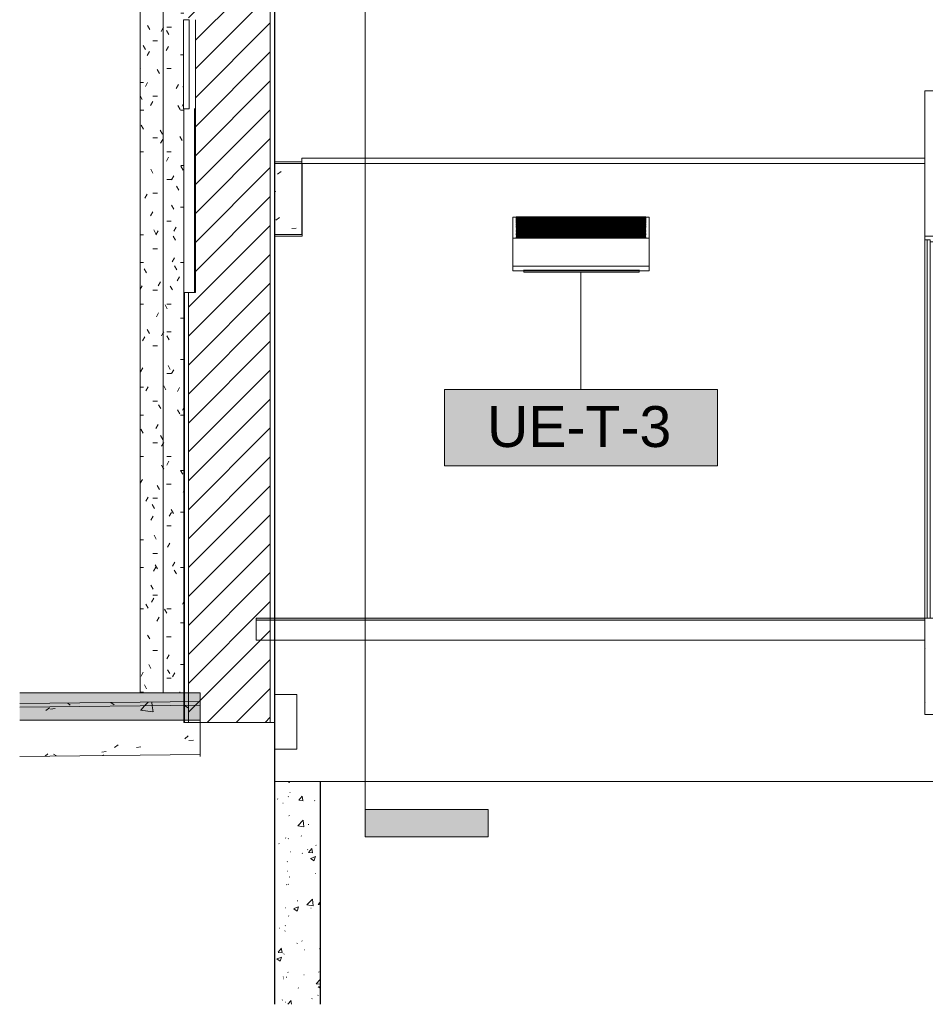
# Model space of a CAD drawing. Header units: metres. Extents: x 4.1 to 64.5, y -1.6 to 14.4.
# Tile 1 of 84: x 4.1 to 9.1, y -1.6 to 3.8. Entities that reach past the tile are written whole.
import ezdxf

# ---------------------------------------------------------------- set-up
doc = ezdxf.new("R2010")
doc.units = ezdxf.units.M
for name, color, linetype, lineweight in [('A-CLNG', 7, 'Continuous', 18), ('A-COLS', 7, 'Continuous', 18), ('A-DOOR', 7, 'Continuous', 18), ('A-FLOR', 7, 'Continuous', 18), ('A-FLOR-MCUT', 7, 'Continuous', 18), ('A-FLOR-PATT', 7, 'Continuous', 18), ('A-GENM', 7, 'Continuous', 18), ('A-WALL', 7, 'Continuous', 18), ('A-WALL-PATT', 7, 'Continuous', 18), ('G-ANNO-SYMB', 7, 'Continuous', 9), ('M-EQPM', 7, 'Continuous', 18), ('S-BEAM', 7, 'Continuous', 18), ('S-COLS', 7, 'Continuous', 18)]:
    doc.layers.add(name, color=color, linetype=linetype, lineweight=lineweight)
doc.layers.add('M-EQPM-IDEN', color=1, linetype='Continuous', lineweight=9, true_color=0xff0000)
doc.styles.add('Arial_1', font='arial.ttf', dxfattribs={"height": 0.225})
pattern_1 = [(50, (22.374, 6.504), (0.546555, -0.047815), [0.05715, -0.62865]), (355, (22.374, 6.504), (-0.105728, 0.573166), [0.04572, -0.50292]), (100.451, (22.42, 6.5), (0.440828, 0.525349), [0.04857, -0.53427]), (46.184, (22.374, 6.656), (0.813237, -0.12613), [0.08572, -0.94297]), (96.636, (22.442, 6.646), (0.712212, 0.742287), [0.07286, -0.80141]), (351.184, (22.374, 6.656), (0.712217, 0.742274), [0.06858, -0.75438]), (21, (22.45, 6.618), (0.454846, -0.306795), [0.05715, -0.62865]), (326, (22.45, 6.618), (0.185405, 0.55256), [0.04572, -0.50292]), (71.451, (22.488, 6.593), (0.640251, 0.245763), [0.04857, -0.53427]), (37.5, (22.374, 6.504), (0.009261, 0.2536672), [0.02515, -0.47168, 0.02515, -0.48539, -0.50482]), (37.5, (22.374, 6.504), (0.009261, 0.2536672), [-1.007, 0.02515, -0.47968]), (7.5, (22.374, 6.504), (0.2004558, 0.300546), [0.02515, -0.26594, 0.02515, -0.46025, -0.1924]), (7.5, (22.374, 6.504), (0.2004558, 0.300546), [-0.77648, 0.02515, -0.16726]), (327.5, (22.204, 6.504), (0.4067682, -0.0171882), [0.02515, -0.16535, 0.02515, -0.56921, -0.78867]), (327.5, (22.204, 6.504), (0.4067682, -0.0171882), [-0.78486, 0.02515, -0.76352]), (317.5, (22.128, 6.504), (0.444383, 0.0762794), [0.02515, -0.2225, 0.02515, -0.36957, -0.56007]), (317.5, (22.128, 6.504), (0.444383, 0.0762794), [-0.64237, 0.02515, -0.53492])]
pattern_2 = [(0, (22.374, 6.504), (0.3048, 0.0762), [0.02515, -0.20345, 0.02515, -0.20345, -1.219]), (0, (22.374, 6.504), (0.3048, 0.0762), [-0.4572, 0.02515, -0.43205, 0.02515, -0.20345, -0.5334]), (0, (22.374, 6.504), (0.3048, 0.0762), [-1.143, 0.02515, -0.12725, 0.02515, -0.35585]), (120, (22.488, 6.542), (-0.21839114, 0.22586454), [0.02515, -0.20345, 0.02515, -0.20345, -1.219]), (120, (22.488, 6.542), (-0.21839114, 0.22586454), [-0.4572, 0.02515, -0.43205, 0.02515, -0.20345, -0.5334]), (120, (22.488, 6.542), (-0.21839114, 0.22586454), [-1.143, 0.02515, -0.12725, 0.02515, -0.35585]), (240, (22.527, 6.694), (-0.08640886, -0.30206454), [0.02515, -0.20345, 0.02515, -0.20345, -1.219]), (240, (22.527, 6.694), (-0.08640886, -0.30206454), [-0.4572, 0.02515, -0.43205, 0.02515, -0.20345, -0.5334]), (240, (22.527, 6.694), (-0.08640886, -0.30206454), [-1.143, 0.02515, -0.12725, 0.02515, -0.35585])]

# ---------------------------------------------------------------- blocks, each defined once
blk = doc.blocks.new('Paredes 12 - Paredes 3-6874078-Corte 4')
at = {"layer": 'A-WALL-PATT', "true_color": 0x646464}
h = blk.add_hatch(dxfattribs=at)
h.set_pattern_fill('FP_2', color=251, style=0, pattern_type=2)
h.set_pattern_definition(pattern_2)
h.paths.add_polyline_path([(4.779, 0.1), (4.9057, 0.1), (4.9057, 4.61), (4.779, 4.61), (4.779, 0.2094)])
h = blk.add_hatch(dxfattribs=at)
h.set_pattern_fill('FP_2', color=251, style=0, pattern_type=2)
h.set_pattern_definition(pattern_2)
h.paths.add_polyline_path([(4.9057, 0.1), (5.0187, 0.1), (5.0187, 3.3106), (5.0173, 3.3106), (5.0173, 3.8013), (5.0187, 3.8013), (5.0187, 4.61), (4.9057, 4.61), (4.9057, 0.2094)])
at = {"layer": 'A-WALL'}
for p, q in [((4.779, 0.1), (4.779, 4.61)), ((4.9057, 0.1), (4.9057, 4.61))]:
    blk.add_line(p, q, dxfattribs=at)
blk = doc.blocks.new('porta de vidro sala de aula - SALAS DE AULAS E LABORATÓRIOS-V22-Corte 4')
at = {"layer": 'A-DOOR', "true_color": 0x323232}
h = blk.add_hatch(dxfattribs=at)
h.set_pattern_fill('FP_6', color=250, style=0, pattern_type=2)
h.set_pattern_definition([(45, (22.374, 6.504), (-0.33676, 0.33676), []), (45, (22.493, 6.504), (0, 0.67352), []), (45, (22.255, 6.504), (0, 0.67352), [])])
h.paths.add_polyline_path([(9.1207, 2.58), (9.2407, 2.58), (9.2407, 2.61), (9.0907, 2.61), (9.0907, 2.59), (9.1207, 2.59)])
at = {"layer": 'A-DOOR'}
for p, q in [((9.2407, 2.61), (9.0907, 2.61)), ((9.0907, 2.61), (9.0907, 2.59)), ((9.2407, 2.58), (9.2407, 2.61)), ((9.0907, 2.59), (9.1207, 2.59)), ((9.0907, 2.59), (9.0907, 0.51)), ((9.1041, 2.59), (9.0907, 2.59)), ((9.1041, 0.51), (9.1041, 2.59)), ((9.1207, 2.59), (9.1207, 2.58)), ((9.1207, 2.58), (9.2407, 2.58)), ((9.1207, 2.58), (9.1207, 0.51)), ((9.2407, 2.58), (9.2407, 0.51)), ((9.0907, 0.51), (9.1041, 0.51))]:
    blk.add_line(p, q, dxfattribs=at)
blk = doc.blocks.new('4 GRE - ESCOLA DE CINEMA E AUDIOVISUAL CINE REX R07_rvt-1-Corte 4')
at = {"layer": 'A-FLOR-PATT', "lineweight": 5, "true_color": 0xafafaf}
blk.add_hatch(color=253, dxfattribs=at).paths.add_polyline_path([(8.6808, 0.5), (9.0907, 0.5), (9.0907, 0.51), (5.415, 0.51), (5.415, 0.5), (8.3955, 0.5)])
at = {"layer": 'A-FLOR-PATT', "true_color": 0x666666}
blk.add_hatch(color=251, dxfattribs=at).paths.add_polyline_path([(4.1164, -0.05), (5.1083, -0.05), (5.1083, 0.1), (4.1164, 0.1)])
at = {"layer": 'A-FLOR-PATT'}
h = blk.add_hatch(dxfattribs=at)
h.set_pattern_fill('FP_1', color=256, style=0, pattern_type=2)
h.set_pattern_definition(pattern_1)
h.paths.add_polyline_path([(4.1164, 0.0203), (5.1083, 0.031), (5.1083, 0.051), (4.1164, 0.0403), (4.1164, 0.0366)])
h = blk.add_hatch(dxfattribs=at)
h.set_pattern_fill('FP_1', color=256, style=0, pattern_type=2)
h.set_pattern_definition(pattern_1)
h.paths.add_polyline_path([(4.1164, -0.2497), (5.1083, -0.239), (5.1083, 0.031), (4.1164, 0.0203), (4.1164, -0.2463)])
at = {"layer": 'A-WALL-PATT', "true_color": 0x808080}
h = blk.add_hatch(dxfattribs=at)
h.set_pattern_fill('FP_1', color=8, style=0, pattern_type=2)
h.set_pattern_definition(pattern_1)
h.paths.add_polyline_path([(5.0212, -0.0635), (5.0212, 2.3013), (5.0187, 2.3013), (5.0187, -0.0635)])
h.paths.add_polyline_path([(5.0187, 3.8013), (5.0212, 3.8013), (5.0212, 5.11), (5.0187, 5.11), (5.0187, 3.8547)])
h = blk.add_hatch(dxfattribs=at)
h.set_pattern_fill('FP_3', color=8, style=0, pattern_type=2)
h.set_pattern_definition([(45, (22.374, 6.504), (-0.0795495, 0.0795495), [])])
h.paths.add_polyline_path([(5.4937, -0.0635), (5.4937, 5.11), (5.0437, 5.11), (5.0437, 3.8013), (5.0816, 3.8013), (5.0816, 2.3013), (5.0437, 2.3013), (5.0437, -0.0635), (5.2575, -0.0635)])
h = blk.add_hatch(dxfattribs=at)
h.set_pattern_fill('FP_1', color=8, style=0, pattern_type=2)
h.set_pattern_definition(pattern_1)
h.paths.add_polyline_path([(5.5162, -0.0635), (5.5187, -0.0635), (5.5187, 5.11), (5.5162, 5.11), (5.5162, 0.2094)])
h = blk.add_hatch(dxfattribs=at)
h.set_pattern_fill('FP_1', color=8, style=0, pattern_type=2)
h.set_pattern_definition(pattern_1)
h.paths.add_polyline_path([(9.0932, -0.02), (9.0932, 0.51), (9.0907, 0.51), (9.0907, -0.02)])
h.paths.add_polyline_path([(9.0932, 2.61), (9.0932, 3.4105), (9.0907, 3.4105), (9.0907, 2.61)])
at = {"layer": 'S-BEAM'}
h = blk.add_hatch(dxfattribs=at)
h.set_pattern_fill('FP_1', color=256, style=0, pattern_type=2)
h.set_pattern_definition(pattern_1)
h.paths.add_polyline_path([(5.6673, 2.62), (5.6673, 3.02), (5.5173, 3.02), (5.5173, 2.62)])
at = {"layer": 'S-COLS'}
h = blk.add_hatch(dxfattribs=at)
h.set_pattern_fill('FP_8', color=256, style=0, pattern_type=2)
h.set_pattern_definition([(50, (22.374, 6.504), (0.273274, -0.0239114), [0.02857, -0.31432]), (355, (22.374, 6.504), (-0.0528634, 0.286588), [0.02286, -0.25146]), (100.451, (22.397, 6.502), (0.220418, 0.2626804), [0.02429, -0.26714]), (46.184, (22.374, 6.58), (0.4066185, -0.0630575), [0.04286, -0.47149]), (96.636, (22.408, 6.575), (0.3561065, 0.371139), [0.03643, -0.4007]), (351.184, (22.374, 6.58), (0.356108, 0.371137), [0.03429, -0.37719]), (21, (22.412, 6.561), (0.2274184, -0.1533992), [0.02857, -0.31432]), (326, (22.412, 6.561), (0.0927052, 0.276284), [0.02286, -0.25146]), (71.451, (22.431, 6.548), (0.3201318, 0.1228847), [0.02429, -0.26714]), (37.5, (22.374, 6.504), (0.0046375, 0.12683267), [0.00251, -0.2459, 0.00251, -0.25276, -0.25241]), (37.5, (22.374, 6.504), (0.0046375, 0.12683267), [-0.50368, 0.00251, -0.2499]), (7.5, (22.374, 6.504), (0.1002335, 0.1502687), [0.00251, -0.14303, 0.00251, -0.24018, -0.0962]), (7.5, (22.374, 6.504), (0.1002335, 0.1502687), [-0.38824, 0.00251, -0.09369]), (327.5, (22.289, 6.504), (0.2033841, -0.0085941), [0.00251, -0.09274, 0.00251, -0.29467, -0.39433]), (327.5, (22.289, 6.504), (0.2033841, -0.0085941), [-0.39243, 0.00251, -0.39182]), (317.5, (22.251, 6.504), (0.2221916, 0.0381397), [0.00251, -0.12131, 0.00251, -0.19484, -0.28003]), (317.5, (22.251, 6.504), (0.2221916, 0.0381397), [-0.32118, 0.00251, -0.27752])])
h.paths.add_polyline_path([(5.7238, -1.6133), (5.7673, -1.6133), (5.7673, -0.3883), (5.5187, -0.3883), (5.5186, -0.0635), (5.5173, -0.0635), (5.5173, -1.6133), (5.7204, -1.6133)])
at = {"layer": 'A-CLNG'}
for p, q in [((9.0907, 3.04), (5.6673, 3.04)), ((5.6673, 3.04), (5.6673, 3.01)), ((9.0907, 3.01), (9.0907, 3.04)), ((5.6673, 3.01), (9.0907, 3.01))]:
    blk.add_line(p, q, dxfattribs=at)
at = {"layer": 'A-FLOR'}
for p, q in [((9.0907, 0.51), (5.415, 0.51)), ((5.415, 0.51), (5.415, 0.39)), ((9.0907, 0.39), (9.0907, 0.51)), ((5.415, 0.39), (9.0907, 0.39)), ((5.1083, 0.1), (4.1164, 0.1)), ((5.1083, -0.05), (5.1083, 0.1)), ((5.1083, 0.051), (4.1164, 0.0403)), ((5.1083, -0.239), (5.1083, 0.051)), ((4.1164, -0.05), (5.1083, -0.05)), ((4.1164, -0.2497), (5.1083, -0.239)), ((5.1083, -0.239), (5.1083, -0.2504))]:
    blk.add_line(p, q, dxfattribs=at)
at = {"layer": 'A-FLOR-MCUT'}
for p, q in [((9.0907, 0.5), (5.415, 0.5)), ((4.1164, 0.0203), (5.1083, 0.031))]:
    blk.add_line(p, q, dxfattribs=at)
at = {"layer": 'A-GENM'}
for p, q in [((5.0776, 3.3131), (5.0776, 2.3013)), ((5.0776, 2.3013), (5.0776, 3.3131)), ((5.0776, 3.3107), (5.0776, 2.3013)), ((5.0776, 2.3013), (5.0776, 3.3107))]:
    blk.add_line(p, q, dxfattribs=at)
at = {"layer": 'A-WALL'}
for p, q in [((5.4937, -0.0635), (5.4937, 5.11)), ((5.5162, -0.0635), (5.5162, 5.11)), ((5.5187, -0.0635), (5.5187, 5.11)), ((5.0173, 3.8013), (5.0173, 3.3106)), ((5.0473, 3.8013), (5.0173, 3.8013)), ((5.0473, 3.3106), (5.0473, 3.8013)), ((5.0816, 3.8013), (5.0816, 2.3013)), ((9.0907, 3.4105), (9.0907, 2.61)), ((9.2407, 3.4105), (9.0907, 3.4105)), ((5.0173, 3.3106), (5.0473, 3.3106)), ((5.0187, 2.3013), (5.0187, 3.3106)), ((9.0907, 2.61), (9.2407, 2.61)), ((5.0816, 2.3013), (5.0187, 2.3013)), ((5.0187, 2.3013), (5.0187, -0.0635)), ((5.0212, -0.0635), (5.0212, 2.3013)), ((5.0437, -0.0635), (5.0437, 2.3013)), ((9.0907, 0.51), (9.0907, -0.02)), ((9.2407, 0.51), (9.0907, 0.51)), ((9.0907, -0.02), (9.2407, -0.02)), ((5.0187, -0.0635), (5.5187, -0.0635)), ((5.5187, -0.21), (5.5187, -0.3883)), ((5.5187, -0.3883), (11.2173, -0.3883))]:
    blk.add_line(p, q, dxfattribs=at)
at = {"layer": 'S-BEAM'}
for p, q in [((5.6673, 3.02), (5.5173, 3.02)), ((5.5173, 3.02), (5.5173, 2.62)), ((5.6673, 2.62), (5.6673, 3.02)), ((5.5173, 2.62), (5.6673, 2.62))]:
    blk.add_line(p, q, dxfattribs=at)
at = {"layer": 'S-COLS'}
for p, q in [((5.5173, -1.6133), (5.5173, -0.0635)), ((5.7673, -0.3883), (5.7673, -1.6133))]:
    blk.add_line(p, q, dxfattribs=at)
at = {"layer": 'A-DOOR', "lineweight": 18}
blk.add_blockref('porta de vidro sala de aula - SALAS DE AULAS E LABORATÓRIOS-V22-Corte 4', (0, 0), dxfattribs=at)
at = {"layer": 'A-WALL', "lineweight": 18}
blk.add_blockref('Paredes 12 - Paredes 3-6874078-Corte 4', (0, 0), dxfattribs=at)
blk = doc.blocks.new('Family - V125-298963-Corte 4')
at = {"layer": 'S-BEAM'}
for p, q in [((5.6686, 3.01), (5.5186, 3.01)), ((5.5186, 3.01), (5.5186, 2.61)), ((5.6686, 2.61), (5.6686, 3.01)), ((5.5186, 2.61), (5.6686, 2.61))]:
    blk.add_line(p, q, dxfattribs=at)
blk = doc.blocks.new('Family - VB30-300344-Corte 4')
at = {"layer": 'S-BEAM'}
for p, q in [((5.6386, 0.09), (5.5186, 0.09)), ((5.5186, 0.09), (5.5186, -0.21)), ((5.6386, -0.21), (5.6386, 0.09)), ((5.5186, -0.21), (5.6386, -0.21))]:
    blk.add_line(p, q, dxfattribs=at)
blk = doc.blocks.new('Family - P32-300348-Corte 4')
at = {"layer": 'A-COLS'}
for p, q in [((5.5186, -0.21), (5.5186, -1.6133)), ((5.7686, -0.3883), (5.7686, -1.6133))]:
    blk.add_line(p, q, dxfattribs=at)
blk = doc.blocks.new('Family - P32-301126-Corte 4')
at = {"layer": 'S-COLS'}
for p, q in [((5.5186, -0.21), (5.5186, -1.6133)), ((5.7686, -0.3883), (5.7686, -1.6133))]:
    blk.add_line(p, q, dxfattribs=at)
blk = doc.blocks.new('ESTRUTURAL CINE REX _011_IFC-1-Corte 4')
at = {"layer": 'A-COLS', "lineweight": 18}
blk.add_blockref('Family - P32-301126-Corte 4', (0, 0), dxfattribs=at)
at = {"layer": 'S-BEAM', "lineweight": 18}
for name in ['Family - V125-298963-Corte 4', 'Family - VB30-300344-Corte 4']:
    blk.add_blockref(name, (0, 0), dxfattribs=at)
at = {"layer": 'S-COLS', "lineweight": 18}
blk.add_blockref('Family - P32-300348-Corte 4', (0, 0), dxfattribs=at)
blk = doc.blocks.new('V8 Hi Wall 1_5-3_6kW Revit - 2_2kW-770497-Corte 4')
at = {"layer": 'M-EQPM', "color": 1, "true_color": 0xff0000}
for p, q in [((6.886, 2.715), (6.826, 2.715)), ((6.826, 2.715), (6.826, 2.6001)), ((6.826, 2.7094), (6.826, 2.7066)), ((7.5566, 2.7165), (6.8453, 2.7165)), ((6.8453, 2.7165), (6.8453, 2.7163)), ((7.5566, 2.7162), (6.8453, 2.7162)), ((6.8453, 2.7162), (6.8453, 2.7155)), ((7.5566, 2.7154), (6.8453, 2.7154)), ((6.8453, 2.7154), (6.8453, 2.7139)), ((7.5566, 2.714), (6.8453, 2.714)), ((6.8453, 2.714), (6.8453, 2.7125)), ((6.8453, 2.7125), (6.8453, 2.7121)), ((7.5566, 2.7121), (6.8453, 2.7121)), ((6.8453, 2.7121), (6.8453, 2.7106)), ((6.8453, 2.7106), (6.8453, 2.7098)), ((7.5566, 2.7096), (6.8453, 2.7096)), ((6.8453, 2.7096), (6.8453, 2.7081)), ((6.8453, 2.7081), (6.8453, 2.707)), ((6.9795, 2.716), (6.9775, 2.716)), ((6.9775, 2.7111), (6.9775, 2.71)), ((6.9775, 2.7085), (6.9775, 2.7073)), ((6.9795, 2.71), (6.9795, 2.7111)), ((6.9795, 2.7073), (6.9795, 2.7085)), ((7.0995, 2.716), (7.0975, 2.716)), ((7.0975, 2.7111), (7.0975, 2.7098)), ((7.0975, 2.7085), (7.0975, 2.707)), ((7.0995, 2.7098), (7.0995, 2.7111)), ((7.0995, 2.707), (7.0995, 2.7085)), ((7.2095, 2.716), (7.2075, 2.716)), ((7.2075, 2.7111), (7.2075, 2.7096)), ((7.2075, 2.7085), (7.2075, 2.7067)), ((7.2095, 2.7096), (7.2095, 2.7111)), ((7.2095, 2.7067), (7.2095, 2.7085)), ((7.3215, 2.716), (7.3195, 2.716)), ((7.3195, 2.7111), (7.3195, 2.7097)), ((7.3195, 2.7085), (7.3195, 2.7069)), ((7.3215, 2.7097), (7.3215, 2.7111)), ((7.3215, 2.7069), (7.3215, 2.7085)), ((7.4415, 2.716), (7.4395, 2.716)), ((7.4395, 2.7111), (7.4395, 2.71)), ((7.4395, 2.7085), (7.4395, 2.7072)), ((7.4415, 2.71), (7.4415, 2.7111)), ((7.4415, 2.7072), (7.4415, 2.7085)), ((7.576, 2.715), (7.5209, 2.715)), ((7.5566, 2.7163), (7.5566, 2.7165)), ((7.5566, 2.7155), (7.5566, 2.7162)), ((7.5566, 2.7139), (7.5566, 2.7154)), ((7.5566, 2.7125), (7.5566, 2.714)), ((7.5566, 2.7121), (7.5566, 2.7125)), ((7.5566, 2.7106), (7.5566, 2.7121)), ((7.5566, 2.7098), (7.5566, 2.7106)), ((7.5566, 2.7081), (7.5566, 2.7096)), ((7.5566, 2.707), (7.5566, 2.7081)), ((7.576, 2.6001), (7.576, 2.715)), ((7.576, 2.7094), (7.576, 2.7066)), ((6.826, 2.6958), (6.826, 2.6886)), ((6.826, 2.6734), (6.826, 2.6634)), ((7.5566, 2.7066), (6.8453, 2.7066)), ((6.8453, 2.7066), (6.8453, 2.7051)), ((6.8453, 2.7051), (6.8453, 2.7038)), ((6.8453, 2.7036), (6.9775, 2.7036)), ((7.5566, 2.7031), (6.8453, 2.7031)), ((6.8453, 2.7031), (6.8453, 2.7016)), ((6.8453, 2.7016), (6.8453, 2.7005)), ((6.8453, 2.7001), (6.9775, 2.7001)), ((7.5566, 2.699), (6.8453, 2.699)), ((6.8453, 2.699), (6.8453, 2.6975)), ((6.8453, 2.6975), (6.8453, 2.6965)), ((6.8453, 2.696), (7.5566, 2.696)), ((7.5566, 2.6946), (6.8453, 2.6946)), ((6.8453, 2.6946), (6.8453, 2.6931)), ((6.8453, 2.6931), (6.8453, 2.6916)), ((6.8453, 2.6916), (7.5566, 2.6916)), ((7.5566, 2.6896), (6.8453, 2.6896)), ((6.8453, 2.6896), (6.8453, 2.6881)), ((6.8453, 2.6881), (6.8453, 2.6867)), ((6.8453, 2.6866), (7.5566, 2.6866)), ((7.5566, 2.6843), (6.8453, 2.6843)), ((6.8453, 2.6843), (6.8453, 2.6828)), ((6.8453, 2.6828), (6.8453, 2.6817)), ((6.8453, 2.6813), (7.5566, 2.6813)), ((7.5566, 2.6785), (6.8453, 2.6785)), ((6.8453, 2.6785), (6.8453, 2.677)), ((6.8453, 2.677), (6.8453, 2.6755)), ((6.8453, 2.6755), (7.5566, 2.6755)), ((7.5566, 2.6724), (6.8453, 2.6724)), ((6.8453, 2.6724), (6.8453, 2.6709)), ((6.8453, 2.6709), (6.8453, 2.6694)), ((6.8453, 2.6694), (7.5566, 2.6694)), ((7.5566, 2.6659), (6.8453, 2.6659)), ((6.8453, 2.6659), (6.8453, 2.6644)), ((6.8453, 2.6644), (6.8453, 2.6629)), ((6.8453, 2.6629), (7.5566, 2.6629)), ((7.5566, 2.6591), (6.8453, 2.6591)), ((6.8453, 2.6591), (6.8453, 2.6576)), ((6.8453, 2.6576), (6.8453, 2.6561)), ((6.8453, 2.6561), (7.5566, 2.6561)), ((6.886, 2.7033), (6.886, 2.7044)), ((6.886, 2.6992), (6.886, 2.7007)), ((6.886, 2.6946), (6.886, 2.6968)), ((6.886, 2.6898), (6.886, 2.6919)), ((6.886, 2.6842), (6.886, 2.6868)), ((6.886, 2.6786), (6.886, 2.6813)), ((6.886, 2.6725), (6.886, 2.6761)), ((6.886, 2.6657), (6.886, 2.669)), ((6.886, 2.6591), (6.886, 2.6629)), ((6.886, 2.6528), (6.886, 2.656)), ((6.9775, 2.7054), (6.9775, 2.7034)), ((6.9775, 2.7018), (6.9775, 2.6991)), ((6.9775, 2.6976), (6.9775, 2.6951)), ((6.9775, 2.6929), (6.9775, 2.6902)), ((6.9775, 2.6877), (6.9775, 2.6844)), ((6.9775, 2.6821), (6.9775, 2.6786)), ((6.9775, 2.6763), (6.9775, 2.6727)), ((6.9775, 2.6698), (6.9775, 2.6662)), ((6.9775, 2.6634), (6.9775, 2.6589)), ((6.9775, 2.6569), (6.9775, 2.6521)), ((6.9795, 2.7034), (6.9795, 2.7054)), ((6.9795, 2.7036), (7.0975, 2.7036)), ((6.9795, 2.6991), (6.9795, 2.7018)), ((6.9795, 2.7001), (7.0975, 2.7001)), ((6.9795, 2.6951), (6.9795, 2.6976)), ((6.9795, 2.6902), (6.9795, 2.6929)), ((6.9795, 2.6844), (6.9795, 2.6877)), ((6.9795, 2.6786), (6.9795, 2.6821)), ((6.9795, 2.6727), (6.9795, 2.6763)), ((6.9795, 2.6662), (6.9795, 2.6698)), ((6.9795, 2.6589), (6.9795, 2.6634)), ((6.9795, 2.6521), (6.9795, 2.6569)), ((7.0975, 2.7054), (7.0975, 2.7032)), ((7.0975, 2.7018), (7.0975, 2.6989)), ((7.0975, 2.6976), (7.0975, 2.6948)), ((7.0975, 2.6929), (7.0975, 2.6899)), ((7.0975, 2.6878), (7.0975, 2.6841)), ((7.0975, 2.6821), (7.0975, 2.6784)), ((7.0975, 2.6763), (7.0975, 2.6725)), ((7.0975, 2.6698), (7.0975, 2.6659)), ((7.0975, 2.6634), (7.0975, 2.6587)), ((7.0975, 2.6569), (7.0975, 2.6518)), ((7.0995, 2.7032), (7.0995, 2.7054)), ((7.0995, 2.7036), (7.2075, 2.7036)), ((7.0995, 2.6989), (7.0995, 2.7018)), ((7.0995, 2.7001), (7.2075, 2.7001)), ((7.0995, 2.6948), (7.0995, 2.6976)), ((7.0995, 2.6899), (7.0995, 2.6929)), ((7.0995, 2.6841), (7.0995, 2.6878)), ((7.0995, 2.6784), (7.0995, 2.6821)), ((7.0995, 2.6725), (7.0995, 2.6763)), ((7.0995, 2.6659), (7.0995, 2.6698)), ((7.0995, 2.6587), (7.0995, 2.6634)), ((7.0995, 2.6518), (7.0995, 2.6569)), ((7.2075, 2.7054), (7.2075, 2.7028)), ((7.2075, 2.7018), (7.2075, 2.6986)), ((7.2075, 2.6976), (7.2075, 2.6945)), ((7.2075, 2.6929), (7.2075, 2.6896)), ((7.2075, 2.6878), (7.2075, 2.6837)), ((7.2075, 2.6821), (7.2075, 2.6781)), ((7.2075, 2.6763), (7.2075, 2.6722)), ((7.2075, 2.6707), (7.2075, 2.6656)), ((7.2075, 2.6634), (7.2075, 2.6586)), ((7.2075, 2.6569), (7.2075, 2.6515)), ((7.2095, 2.7028), (7.2095, 2.7054)), ((7.2095, 2.7036), (7.3195, 2.7036)), ((7.2095, 2.6986), (7.2095, 2.7018)), ((7.2095, 2.7001), (7.3195, 2.7001)), ((7.2095, 2.6945), (7.2095, 2.6976)), ((7.2095, 2.6896), (7.2095, 2.6929)), ((7.2095, 2.6837), (7.2095, 2.6878)), ((7.2095, 2.6781), (7.2095, 2.6821)), ((7.2095, 2.6722), (7.2095, 2.6763)), ((7.2095, 2.6656), (7.2095, 2.6707)), ((7.2095, 2.6586), (7.2095, 2.6634)), ((7.2095, 2.6515), (7.2095, 2.6569)), ((7.3195, 2.7054), (7.3195, 2.703)), ((7.3195, 2.7018), (7.3195, 2.6988)), ((7.3195, 2.6976), (7.3195, 2.6947)), ((7.3195, 2.6929), (7.3195, 2.6898)), ((7.3195, 2.6878), (7.3195, 2.684)), ((7.3195, 2.6821), (7.3195, 2.6783)), ((7.3195, 2.6763), (7.3195, 2.6724)), ((7.3195, 2.6698), (7.3195, 2.6658)), ((7.3195, 2.6634), (7.3195, 2.6586)), ((7.3195, 2.6569), (7.3195, 2.6517)), ((7.3215, 2.703), (7.3215, 2.7054)), ((7.3215, 2.7036), (7.4395, 2.7036)), ((7.3215, 2.6988), (7.3215, 2.7018)), ((7.3215, 2.7001), (7.4395, 2.7001)), ((7.3215, 2.6947), (7.3215, 2.6976)), ((7.3215, 2.6898), (7.3215, 2.6929)), ((7.3215, 2.684), (7.3215, 2.6878)), ((7.3215, 2.6783), (7.3215, 2.6821)), ((7.3215, 2.6724), (7.3215, 2.6763)), ((7.3215, 2.6658), (7.3215, 2.6698)), ((7.3215, 2.6586), (7.3215, 2.6634)), ((7.3215, 2.6517), (7.3215, 2.6569)), ((7.4395, 2.7054), (7.4395, 2.7034)), ((7.4395, 2.7018), (7.4395, 2.6991)), ((7.4395, 2.6976), (7.4395, 2.695)), ((7.4395, 2.6929), (7.4395, 2.6901)), ((7.4395, 2.6878), (7.4395, 2.6843)), ((7.4395, 2.6821), (7.4395, 2.6786)), ((7.4395, 2.6763), (7.4395, 2.6727)), ((7.4395, 2.6698), (7.4395, 2.6661)), ((7.4395, 2.6634), (7.4395, 2.6589)), ((7.4395, 2.6569), (7.4395, 2.652)), ((7.4415, 2.7034), (7.4415, 2.7054)), ((7.4415, 2.7036), (7.5566, 2.7036)), ((7.4415, 2.6991), (7.4415, 2.7018)), ((7.4415, 2.7001), (7.5566, 2.7001)), ((7.4415, 2.695), (7.4415, 2.6976)), ((7.4415, 2.6901), (7.4415, 2.6929)), ((7.4415, 2.6843), (7.4415, 2.6878)), ((7.4415, 2.6786), (7.4415, 2.6821)), ((7.4415, 2.6727), (7.4415, 2.6763)), ((7.4415, 2.6661), (7.4415, 2.6698)), ((7.4415, 2.6589), (7.4415, 2.6634)), ((7.4415, 2.652), (7.4415, 2.6569)), ((7.5209, 2.7044), (7.5209, 2.7033)), ((7.5209, 2.7007), (7.5209, 2.6991)), ((7.5209, 2.6968), (7.5209, 2.6946)), ((7.5209, 2.6919), (7.5209, 2.6898)), ((7.5209, 2.6868), (7.5209, 2.6841)), ((7.5209, 2.6813), (7.5209, 2.6786)), ((7.5209, 2.6752), (7.5209, 2.6724)), ((7.5209, 2.669), (7.5209, 2.6657)), ((7.5209, 2.6638), (7.5209, 2.6591)), ((7.5209, 2.656), (7.5209, 2.6519)), ((7.5566, 2.7051), (7.5566, 2.7066)), ((7.5566, 2.7038), (7.5566, 2.7051)), ((7.5566, 2.7016), (7.5566, 2.7031)), ((7.5566, 2.7005), (7.5566, 2.7016)), ((7.5566, 2.6975), (7.5566, 2.699)), ((7.5566, 2.6965), (7.5566, 2.6975)), ((7.5566, 2.6931), (7.5566, 2.6946)), ((7.5566, 2.6916), (7.5566, 2.6931)), ((7.5566, 2.6881), (7.5566, 2.6896)), ((7.5566, 2.6867), (7.5566, 2.6881)), ((7.5566, 2.6828), (7.5566, 2.6843)), ((7.5566, 2.6817), (7.5566, 2.6828)), ((7.5566, 2.677), (7.5566, 2.6785)), ((7.5566, 2.6755), (7.5566, 2.677)), ((7.5566, 2.6709), (7.5566, 2.6724)), ((7.5566, 2.6694), (7.5566, 2.6709)), ((7.5566, 2.6644), (7.5566, 2.6659)), ((7.5566, 2.6629), (7.5566, 2.6644)), ((7.5566, 2.6576), (7.5566, 2.6591)), ((7.5566, 2.6561), (7.5566, 2.6576)), ((7.576, 2.6958), (7.576, 2.6886)), ((7.576, 2.6737), (7.576, 2.6634)), ((6.826, 2.6432), (6.826, 2.6339)), ((6.826, 2.6016), (6.826, 2.6001)), ((6.826, 2.445), (6.826, 2.6001)), ((6.9775, 2.6001), (6.826, 2.6001)), ((6.826, 2.445), (6.826, 2.6001)), ((6.9775, 2.6001), (6.826, 2.6001)), ((7.5566, 2.652), (6.8453, 2.652)), ((6.8453, 2.652), (6.8453, 2.6505)), ((6.8453, 2.6505), (6.8453, 2.649)), ((6.8453, 2.649), (7.5566, 2.649)), ((7.5566, 2.6447), (6.8453, 2.6447)), ((6.8453, 2.6447), (6.8453, 2.6432)), ((6.8453, 2.6432), (6.8453, 2.6417)), ((6.8453, 2.6417), (7.5566, 2.6417)), ((7.5566, 2.6371), (6.8453, 2.6371)), ((6.8453, 2.6371), (6.8453, 2.6356)), ((6.8453, 2.6356), (6.8453, 2.6341)), ((6.8453, 2.6341), (7.5566, 2.6341)), ((7.5566, 2.6294), (6.8453, 2.6294)), ((6.8453, 2.6294), (6.8453, 2.6279)), ((6.8453, 2.6279), (6.8453, 2.6264)), ((6.8453, 2.6264), (7.5566, 2.6264)), ((7.5566, 2.6216), (6.8453, 2.6216)), ((6.8453, 2.6216), (6.8453, 2.6201)), ((6.8453, 2.6201), (6.8453, 2.6186)), ((6.8453, 2.6186), (7.5566, 2.6186)), ((7.5566, 2.6136), (6.8453, 2.6136)), ((6.8453, 2.6136), (6.8453, 2.6121)), ((6.8453, 2.6121), (6.8453, 2.6106)), ((6.8453, 2.6106), (7.5566, 2.6106)), ((7.5566, 2.6056), (6.8453, 2.6056)), ((6.8453, 2.6056), (6.8453, 2.6041)), ((6.8453, 2.6041), (6.8453, 2.6026)), ((6.8453, 2.6026), (7.5566, 2.6026)), ((6.886, 2.6479), (6.886, 2.6498)), ((6.886, 2.6479), (6.9775, 2.6479)), ((6.9775, 2.65), (6.9775, 2.6448)), ((6.9775, 2.6419), (6.9775, 2.6372)), ((6.9775, 2.6338), (6.9775, 2.6292)), ((6.9775, 2.6273), (6.9775, 2.6215)), ((6.9775, 2.6183), (6.9775, 2.6136)), ((6.9775, 2.6112), (6.9775, 2.6055)), ((6.9775, 2.6032), (6.9775, 2.6001)), ((6.9795, 2.6001), (6.9775, 2.6001)), ((6.9795, 2.6448), (6.9795, 2.65)), ((6.9795, 2.6479), (7.0975, 2.6479)), ((6.9795, 2.6372), (6.9795, 2.6419)), ((6.9795, 2.6292), (6.9795, 2.6338)), ((6.9795, 2.6215), (6.9795, 2.6273)), ((6.9795, 2.6136), (6.9795, 2.6183)), ((6.9795, 2.6055), (6.9795, 2.6112)), ((6.9795, 2.6001), (6.9795, 2.6032)), ((7.0975, 2.6001), (6.9795, 2.6001)), ((7.0975, 2.6001), (6.9795, 2.6001)), ((7.0975, 2.65), (7.0975, 2.6446)), ((7.0975, 2.6419), (7.0975, 2.6369)), ((7.0975, 2.6349), (7.0975, 2.629)), ((7.0975, 2.6274), (7.0975, 2.6213)), ((7.0975, 2.6193), (7.0975, 2.6133)), ((7.0975, 2.6113), (7.0975, 2.6053)), ((7.0975, 2.6032), (7.0975, 2.6001)), ((7.0995, 2.6001), (7.0975, 2.6001)), ((7.0995, 2.6446), (7.0995, 2.65)), ((7.0995, 2.6479), (7.2075, 2.6479)), ((7.0995, 2.6369), (7.0995, 2.6419)), ((7.0995, 2.629), (7.0995, 2.6349)), ((7.0995, 2.6213), (7.0995, 2.6274)), ((7.0995, 2.6133), (7.0995, 2.6193)), ((7.0995, 2.6053), (7.0995, 2.6113)), ((7.0995, 2.6001), (7.0995, 2.6032)), ((7.2075, 2.6001), (7.0995, 2.6001)), ((7.2075, 2.6001), (7.0995, 2.6001)), ((7.2075, 2.65), (7.2075, 2.6443)), ((7.2075, 2.6428), (7.2075, 2.6366)), ((7.2075, 2.6351), (7.2075, 2.6287)), ((7.2075, 2.6272), (7.2075, 2.621)), ((7.2075, 2.6195), (7.2075, 2.613)), ((7.2075, 2.6115), (7.2075, 2.6049)), ((7.2075, 2.6034), (7.2075, 2.6001)), ((7.2095, 2.6001), (7.2075, 2.6001)), ((7.2095, 2.6443), (7.2095, 2.65)), ((7.2095, 2.6479), (7.3195, 2.6479)), ((7.2095, 2.6366), (7.2095, 2.6428)), ((7.2095, 2.6287), (7.2095, 2.6351)), ((7.2095, 2.621), (7.2095, 2.6272)), ((7.2095, 2.613), (7.2095, 2.6195)), ((7.2095, 2.6049), (7.2095, 2.6115)), ((7.2095, 2.6001), (7.2095, 2.6034)), ((7.3195, 2.6001), (7.2095, 2.6001)), ((7.3195, 2.6001), (7.2095, 2.6001)), ((7.3195, 2.65), (7.3195, 2.6445)), ((7.3195, 2.6428), (7.3195, 2.6368)), ((7.3195, 2.6348), (7.3195, 2.6289)), ((7.3195, 2.6272), (7.3195, 2.6212)), ((7.3195, 2.6191), (7.3195, 2.6132)), ((7.3195, 2.6112), (7.3195, 2.6052)), ((7.3195, 2.6031), (7.3195, 2.6001)), ((7.3215, 2.6001), (7.3195, 2.6001)), ((7.3215, 2.6445), (7.3215, 2.65)), ((7.3215, 2.6479), (7.4395, 2.6479)), ((7.3215, 2.6368), (7.3215, 2.6428)), ((7.3215, 2.6289), (7.3215, 2.6348)), ((7.3215, 2.6212), (7.3215, 2.6272)), ((7.3215, 2.6132), (7.3215, 2.6191)), ((7.3215, 2.6052), (7.3215, 2.6112)), ((7.3215, 2.6001), (7.3215, 2.6031)), ((7.4395, 2.6001), (7.3215, 2.6001)), ((7.4395, 2.6001), (7.3215, 2.6001)), ((7.4395, 2.65), (7.4395, 2.6448)), ((7.4395, 2.6428), (7.4395, 2.6372)), ((7.4395, 2.6338), (7.4395, 2.6292)), ((7.4395, 2.6272), (7.4395, 2.6215)), ((7.4395, 2.6183), (7.4395, 2.6135)), ((7.4395, 2.6112), (7.4395, 2.6055)), ((7.4395, 2.6031), (7.4395, 2.6001)), ((7.4415, 2.6001), (7.4395, 2.6001)), ((7.4415, 2.6448), (7.4415, 2.65)), ((7.4415, 2.6479), (7.5209, 2.6479)), ((7.4415, 2.6372), (7.4415, 2.6428)), ((7.4415, 2.6292), (7.4415, 2.6338)), ((7.4415, 2.6215), (7.4415, 2.6272)), ((7.4415, 2.6135), (7.4415, 2.6183)), ((7.4415, 2.6055), (7.4415, 2.6112)), ((7.4415, 2.6001), (7.4415, 2.6031)), ((7.576, 2.6001), (7.4415, 2.6001)), ((7.576, 2.6001), (7.4415, 2.6001)), ((7.5209, 2.6498), (7.5209, 2.6479)), ((7.5566, 2.6505), (7.5566, 2.652)), ((7.5566, 2.649), (7.5566, 2.6505)), ((7.5566, 2.6432), (7.5566, 2.6447)), ((7.5566, 2.6417), (7.5566, 2.6432)), ((7.5566, 2.6356), (7.5566, 2.6371)), ((7.5566, 2.6341), (7.5566, 2.6356)), ((7.5566, 2.6279), (7.5566, 2.6294)), ((7.5566, 2.6264), (7.5566, 2.6279)), ((7.5566, 2.6201), (7.5566, 2.6216)), ((7.5566, 2.6186), (7.5566, 2.6201)), ((7.5566, 2.6121), (7.5566, 2.6136)), ((7.5566, 2.6106), (7.5566, 2.6121)), ((7.5566, 2.6041), (7.5566, 2.6056)), ((7.5566, 2.6026), (7.5566, 2.6041)), ((7.576, 2.6432), (7.576, 2.6339)), ((7.576, 2.6016), (7.576, 2.6001)), ((7.576, 2.6001), (7.576, 2.445)), ((7.576, 2.445), (7.576, 2.6001)), ((6.826, 2.445), (6.826, 2.42)), ((7.576, 2.445), (6.826, 2.445)), ((7.576, 2.445), (6.826, 2.445)), ((7.576, 2.42), (7.576, 2.445)), ((6.826, 2.4279), (6.826, 2.4264)), ((6.826, 2.42), (7.576, 2.42)), ((6.886, 2.4237), (6.886, 2.4254)), ((6.886, 2.4237), (6.886, 2.4127)), ((7.5209, 2.4237), (6.886, 2.4237)), ((6.886, 2.4127), (7.5209, 2.4127)), ((7.5209, 2.4254), (7.5209, 2.4237)), ((7.5209, 2.4127), (7.5209, 2.4237)), ((7.576, 2.4279), (7.576, 2.4264))]:
    blk.add_line(p, q, dxfattribs=at)
blk = doc.blocks.new('M_Identificador de equipamento mecânico_BTS - Em caixas-817025-Corte 4')
at = {"layer": 'M-EQPM-IDEN', "true_color": 0xf5f5f5}
blk.add_hatch(color=7, dxfattribs=at).paths.add_polyline_path([(7.951, 1.7677), (7.951, 1.3477), (6.451, 1.3477), (6.451, 1.7677)])
at = {"layer": 'M-EQPM-IDEN'}
for p, q in [((7.951, 1.7677), (6.451, 1.7677)), ((6.451, 1.7677), (6.451, 1.3477)), ((6.451, 1.7677), (7.951, 1.7677)), ((6.451, 1.3477), (6.451, 1.7677)), ((7.951, 1.3477), (7.951, 1.7677)), ((7.951, 1.7677), (7.951, 1.3477)), ((6.451, 1.3477), (7.951, 1.3477)), ((7.951, 1.3477), (6.451, 1.3477))]:
    blk.add_line(p, q, dxfattribs=at)
blk = doc.blocks.new('Corte - M_Final do corte - Preenchido-28045-Corte 4')
at = {"layer": 'G-ANNO-SYMB'}
blk.add_hatch(color=256, dxfattribs=at).paths.add_polyline_path([(23.6963, -1.3424), (23.0213, -1.3424), (23.0213, -1.4924), (23.6963, -1.4924)])
for p, q in [((23.0213, -1.4924), (23.0213, -1.3424)), ((23.0213, -1.3424), (23.6963, -1.3424)), ((23.6963, -1.3424), (23.6963, -1.4924)), ((23.6963, -1.4924), (23.0213, -1.4924))]:
    blk.add_line(p, q, dxfattribs=at)

msp = doc.modelspace()

# ---------------------------------------------------------------- linework, layer by layer
at = {"layer": 'G-ANNO-SYMB'}
msp.add_line((6.0158, 12.9093), (6.0158, -0.5428), dxfattribs=at)
at = {"layer": 'M-EQPM-IDEN'}
msp.add_line((7.201, 2.4127), (7.201, 1.7677), dxfattribs=at)

# ---------------------------------------------------------------- block references
at = {"lineweight": 5}
for name in ['4 GRE - ESCOLA DE CINEMA E AUDIOVISUAL CINE REX R07_rvt-1-Corte 4', 'ESTRUTURAL CINE REX _011_IFC-1-Corte 4']:
    msp.add_blockref(name, (0, 0), dxfattribs=at)
at = {"layer": 'G-ANNO-SYMB'}
msp.add_blockref('Corte - M_Final do corte - Preenchido-28045-Corte 4', (-17.0055, 0.7996), dxfattribs=at)
at = {"layer": 'M-EQPM', "color": 1, "true_color": 0xff0000}
msp.add_blockref('V8 Hi Wall 1_5-3_6kW Revit - 2_2kW-770497-Corte 4', (0, 0), dxfattribs=at)
at = {"layer": 'M-EQPM-IDEN'}
msp.add_blockref('M_Identificador de equipamento mecânico_BTS - Em caixas-817025-Corte 4', (0, 0), dxfattribs=at)

# ---------------------------------------------------------------- texts
at = {"layer": 'M-EQPM-IDEN', "color": 7, "insert": (6.6847, 1.6764), "char_height": 0.225, "width": 1.24462, "attachment_point": 1, "style": 'Arial_1'}
msp.add_mtext('UE-T-3', dxfattribs=at)

doc.saveas('drawing.dxf')
